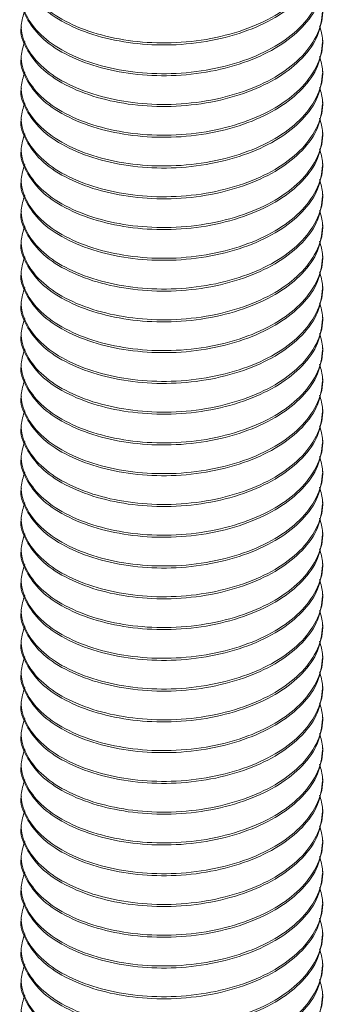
# Model space of a CAD drawing. Header units: millimetres. Extents: x 6 to 218, y 6 to 184.
# Tile 9 of 10: x 194.55 to 200.59, y 115.78 to 135.38. Entities that reach past the tile are written whole.
import ezdxf

# ---------------------------------------------------------------- set-up
doc = ezdxf.new("R2010")
doc.units = ezdxf.units.MM

msp = doc.modelspace()

# ---------------------------------------------------------------- linework, layer by layer
at = {"color": 7, "linetype": 'Continuous', "lineweight": 15}
for p, q in [((194.578, 135.271), (194.578, 135.231)), ((200.578, 134.924), (200.578, 134.965)), ((194.578, 134.659), (194.578, 134.618)), ((200.578, 134.312), (200.578, 134.353)), ((194.578, 134.047), (194.578, 134.006)), ((200.578, 133.7), (200.578, 133.74)), ((194.578, 133.434), (194.578, 133.393)), ((200.578, 133.087), (200.578, 133.128)), ((194.578, 132.822), (194.578, 132.781)), ((200.578, 132.475), (200.578, 132.516)), ((194.578, 132.209), (194.578, 132.169)), ((200.578, 131.862), (200.578, 131.903)), ((194.578, 131.597), (194.578, 131.556)), ((200.578, 131.25), (200.578, 131.291)), ((194.578, 130.985), (194.578, 130.944)), ((200.578, 130.638), (200.578, 130.678)), ((194.578, 130.372), (194.578, 130.331)), ((200.578, 130.025), (200.578, 130.066)), ((194.578, 129.76), (194.578, 129.719)), ((200.578, 129.413), (200.578, 129.454)), ((194.578, 129.147), (194.578, 129.107)), ((200.578, 128.8), (200.578, 128.841)), ((194.578, 128.535), (194.578, 128.494)), ((200.578, 128.188), (200.578, 128.229)), ((194.578, 127.923), (194.578, 127.882)), ((200.578, 127.576), (200.578, 127.616)), ((194.578, 127.31), (194.578, 127.269)), ((200.578, 126.963), (200.578, 127.004)), ((194.578, 126.698), (194.578, 126.657)), ((200.578, 126.351), (200.578, 126.392)), ((194.578, 126.085), (194.578, 126.045)), ((200.578, 125.738), (200.578, 125.779)), ((194.578, 125.473), (194.578, 125.432)), ((200.578, 125.126), (200.578, 125.167)), ((194.578, 124.861), (194.578, 124.82)), ((200.578, 124.514), (200.578, 124.554)), ((194.578, 124.248), (194.578, 124.207)), ((200.578, 123.901), (200.578, 123.942)), ((194.578, 123.636), (194.578, 123.595)), ((200.578, 123.289), (200.578, 123.33)), ((194.578, 123.023), (194.578, 122.983)), ((200.578, 122.676), (200.578, 122.717)), ((194.578, 122.411), (194.578, 122.37)), ((200.578, 122.064), (200.578, 122.105)), ((194.578, 121.799), (194.578, 121.758)), ((200.578, 121.451), (200.578, 121.492)), ((194.578, 121.186), (194.578, 121.145)), ((200.578, 120.839), (200.578, 120.88)), ((194.578, 120.574), (194.578, 120.533)), ((200.578, 120.227), (200.578, 120.268)), ((194.578, 119.961), (194.578, 119.92)), ((200.578, 119.614), (200.578, 119.655)), ((194.578, 119.349), (194.578, 119.308)), ((200.578, 119.002), (200.578, 119.043)), ((194.578, 118.736), (194.578, 118.696)), ((200.578, 118.389), (200.578, 118.43)), ((194.578, 118.124), (194.578, 118.083)), ((200.578, 117.777), (200.578, 117.818)), ((194.578, 117.512), (194.578, 117.471)), ((200.578, 117.165), (200.578, 117.205)), ((194.578, 116.899), (194.578, 116.858)), ((200.578, 116.552), (200.578, 116.593)), ((194.578, 116.287), (194.578, 116.246)), ((200.578, 115.94), (200.578, 115.981))]:
    msp.add_line(p, q, dxfattribs=at)
for points, knots in [([(200.516, 137.091), (200.543, 136.998), (200.616, 136.745), (200.504, 136.322), (200.205, 135.871), (199.722, 135.487), (199.099, 135.185), (198.363, 134.981), (197.573, 134.895), (196.793, 134.932), (196.064, 135.081), (195.431, 135.333), (194.946, 135.672), (194.652, 136.067), (194.539, 136.449), (194.615, 136.683), (194.647, 136.779)], [0, 0, 0, 0, 0.044633, 0.12124, 0.197848, 0.271836, 0.345825, 0.422432, 0.499039, 0.573028, 0.647016, 0.723624, 0.800231, 0.87422, 0.948208, 1, 1, 1, 1]), ([(200.576, 136.762), (200.557, 136.602), (200.518, 136.279), (200.201, 135.83), (199.723, 135.446), (199.099, 135.144), (198.363, 134.94), (197.573, 134.854), (196.793, 134.891), (196.064, 135.04), (195.432, 135.292), (194.943, 135.631), (194.663, 136.026), (194.545, 136.312), (194.579, 136.453), (194.579, 136.455)], [0, 0, 0, 0, 0.083338, 0.16812, 0.250005, 0.331889, 0.416671, 0.501454, 0.583338, 0.665222, 0.750005, 0.834787, 0.916671, 0.998556, 1, 1, 1, 1]), ([(200.516, 136.479), (200.543, 136.386), (200.616, 136.133), (200.504, 135.71), (200.205, 135.258), (199.722, 134.874), (199.099, 134.573), (198.363, 134.369), (197.573, 134.283), (196.793, 134.319), (196.064, 134.468), (195.431, 134.72), (194.946, 135.059), (194.652, 135.455), (194.539, 135.836), (194.615, 136.07), (194.647, 136.167)], [0, 0, 0, 0, 0.044633, 0.12124, 0.197848, 0.271836, 0.345825, 0.422432, 0.499039, 0.573028, 0.647016, 0.723624, 0.800231, 0.87422, 0.948208, 1, 1, 1, 1]), ([(200.576, 136.149), (200.557, 135.989), (200.518, 135.667), (200.201, 135.218), (199.723, 134.834), (199.099, 134.532), (198.363, 134.328), (197.573, 134.242), (196.793, 134.278), (196.064, 134.427), (195.432, 134.679), (194.943, 135.018), (194.663, 135.414), (194.545, 135.7), (194.579, 135.84), (194.579, 135.843)], [0, 0, 0, 0, 0.083338, 0.16812, 0.250005, 0.331889, 0.416671, 0.501454, 0.583338, 0.665222, 0.750005, 0.834787, 0.916671, 0.998556, 1, 1, 1, 1]), ([(200.516, 135.866), (200.543, 135.773), (200.616, 135.52), (200.504, 135.097), (200.205, 134.646), (199.722, 134.262), (199.099, 133.961), (198.363, 133.756), (197.573, 133.67), (196.793, 133.707), (196.064, 133.856), (195.431, 134.108), (194.946, 134.447), (194.652, 134.842), (194.539, 135.224), (194.615, 135.458), (194.647, 135.554)], [0, 0, 0, 0, 0.044633, 0.12124, 0.197848, 0.271836, 0.345825, 0.422432, 0.499039, 0.573028, 0.647016, 0.723624, 0.800231, 0.87422, 0.948208, 1, 1, 1, 1]), ([(200.576, 135.537), (200.557, 135.377), (200.518, 135.054), (200.201, 134.605), (199.723, 134.221), (199.099, 133.92), (198.363, 133.716), (197.573, 133.63), (196.793, 133.666), (196.064, 133.815), (195.432, 134.067), (194.943, 134.406), (194.663, 134.801), (194.545, 135.087), (194.579, 135.228), (194.579, 135.23)], [0, 0, 0, 0, 0.083338, 0.16812, 0.250005, 0.331889, 0.416671, 0.501454, 0.583338, 0.665222, 0.750005, 0.834787, 0.916671, 0.998556, 1, 1, 1, 1]), ([(200.516, 135.254), (200.543, 135.161), (200.616, 134.908), (200.504, 134.485), (200.205, 134.034), (199.722, 133.65), (199.099, 133.348), (198.363, 133.144), (197.573, 133.058), (196.793, 133.094), (196.064, 133.243), (195.431, 133.495), (194.946, 133.834), (194.652, 134.23), (194.539, 134.611), (194.615, 134.845), (194.647, 134.942)], [0, 0, 0, 0, 0.044633, 0.12124, 0.197848, 0.271836, 0.345825, 0.422432, 0.499039, 0.573028, 0.647016, 0.723624, 0.800231, 0.87422, 0.948208, 1, 1, 1, 1]), ([(200.576, 134.925), (200.557, 134.765), (200.518, 134.442), (200.201, 133.993), (199.723, 133.609), (199.099, 133.307), (198.363, 133.103), (197.573, 133.017), (196.793, 133.054), (196.064, 133.202), (195.432, 133.455), (194.943, 133.794), (194.663, 134.189), (194.545, 134.475), (194.579, 134.616), (194.579, 134.618)], [0, 0, 0, 0, 0.083338, 0.16812, 0.250005, 0.331889, 0.416671, 0.501454, 0.583338, 0.665222, 0.750005, 0.834787, 0.916671, 0.998556, 1, 1, 1, 1]), ([(200.516, 134.641), (200.543, 134.548), (200.616, 134.295), (200.504, 133.872), (200.205, 133.421), (199.722, 133.037), (199.099, 132.736), (198.363, 132.532), (197.573, 132.446), (196.793, 132.482), (196.064, 132.631), (195.431, 132.883), (194.946, 133.222), (194.652, 133.618), (194.539, 133.999), (194.615, 134.233), (194.647, 134.329)], [0, 0, 0, 0, 0.044633, 0.12124, 0.197848, 0.271836, 0.345825, 0.422432, 0.499039, 0.573028, 0.647016, 0.723624, 0.800231, 0.87422, 0.948208, 1, 1, 1, 1]), ([(200.576, 134.312), (200.557, 134.152), (200.518, 133.83), (200.201, 133.38), (199.723, 132.996), (199.099, 132.695), (198.363, 132.491), (197.573, 132.405), (196.793, 132.441), (196.064, 132.59), (195.432, 132.842), (194.943, 133.181), (194.663, 133.576), (194.545, 133.863), (194.579, 134.003), (194.579, 134.006)], [0, 0, 0, 0, 0.083338, 0.16812, 0.250005, 0.331889, 0.416671, 0.501454, 0.583338, 0.665222, 0.750005, 0.834787, 0.916671, 0.998556, 1, 1, 1, 1]), ([(200.516, 134.029), (200.543, 133.936), (200.616, 133.683), (200.504, 133.26), (200.205, 132.809), (199.722, 132.425), (199.099, 132.123), (198.363, 131.919), (197.573, 131.833), (196.793, 131.87), (196.064, 132.018), (195.431, 132.271), (194.946, 132.609), (194.652, 133.005), (194.539, 133.386), (194.615, 133.621), (194.647, 133.717)], [0, 0, 0, 0, 0.044633, 0.12124, 0.197848, 0.271836, 0.345825, 0.422432, 0.499039, 0.573028, 0.647016, 0.723624, 0.800231, 0.87422, 0.948208, 1, 1, 1, 1]), ([(200.576, 133.7), (200.557, 133.54), (200.518, 133.217), (200.201, 132.768), (199.723, 132.384), (199.099, 132.082), (198.363, 131.878), (197.573, 131.792), (196.793, 131.829), (196.064, 131.978), (195.432, 132.23), (194.943, 132.569), (194.663, 132.964), (194.545, 133.25), (194.579, 133.391), (194.579, 133.393)], [0, 0, 0, 0, 0.083338, 0.16812, 0.250005, 0.331889, 0.416671, 0.501454, 0.583338, 0.665222, 0.750005, 0.834787, 0.916671, 0.998556, 1, 1, 1, 1]), ([(200.516, 133.417), (200.543, 133.323), (200.616, 133.071), (200.504, 132.648), (200.205, 132.196), (199.722, 131.812), (199.099, 131.511), (198.363, 131.307), (197.573, 131.221), (196.793, 131.257), (196.064, 131.406), (195.431, 131.658), (194.946, 131.997), (194.652, 132.393), (194.539, 132.774), (194.615, 133.008), (194.647, 133.105)], [0, 0, 0, 0, 0.044633, 0.12124, 0.197848, 0.271836, 0.345825, 0.422432, 0.499039, 0.573028, 0.647016, 0.723624, 0.800231, 0.87422, 0.948208, 1, 1, 1, 1]), ([(200.576, 133.087), (200.557, 132.927), (200.518, 132.605), (200.201, 132.155), (199.723, 131.772), (199.099, 131.47), (198.363, 131.266), (197.573, 131.18), (196.793, 131.216), (196.064, 131.365), (195.432, 131.617), (194.943, 131.956), (194.663, 132.352), (194.545, 132.638), (194.579, 132.778), (194.579, 132.781)], [0, 0, 0, 0, 0.083338, 0.16812, 0.250005, 0.331889, 0.416671, 0.501454, 0.583338, 0.665222, 0.750005, 0.834787, 0.916671, 0.998556, 1, 1, 1, 1]), ([(200.516, 132.804), (200.543, 132.711), (200.616, 132.458), (200.504, 132.035), (200.205, 131.584), (199.722, 131.2), (199.099, 130.898), (198.363, 130.694), (197.573, 130.608), (196.793, 130.645), (196.064, 130.794), (195.431, 131.046), (194.946, 131.385), (194.652, 131.78), (194.539, 132.162), (194.615, 132.396), (194.647, 132.492)], [0, 0, 0, 0, 0.044633, 0.12124, 0.197848, 0.271836, 0.345825, 0.422432, 0.499039, 0.573028, 0.647016, 0.723624, 0.800231, 0.87422, 0.948208, 1, 1, 1, 1]), ([(200.576, 132.475), (200.557, 132.315), (200.518, 131.992), (200.201, 131.543), (199.723, 131.159), (199.099, 130.858), (198.363, 130.654), (197.573, 130.568), (196.793, 130.604), (196.064, 130.753), (195.432, 131.005), (194.943, 131.344), (194.663, 131.739), (194.545, 132.025), (194.579, 132.166), (194.579, 132.168)], [0, 0, 0, 0, 0.083338, 0.16812, 0.250005, 0.331889, 0.416671, 0.501454, 0.583338, 0.665222, 0.750005, 0.834787, 0.916671, 0.998556, 1, 1, 1, 1]), ([(200.516, 132.192), (200.543, 132.099), (200.616, 131.846), (200.504, 131.423), (200.205, 130.972), (199.722, 130.588), (199.099, 130.286), (198.363, 130.082), (197.573, 129.996), (196.793, 130.032), (196.064, 130.181), (195.431, 130.433), (194.946, 130.772), (194.652, 131.168), (194.539, 131.549), (194.615, 131.783), (194.647, 131.88)], [0, 0, 0, 0, 0.044633, 0.12124, 0.197848, 0.271836, 0.345825, 0.422432, 0.499039, 0.573028, 0.647016, 0.723624, 0.800231, 0.87422, 0.948208, 1, 1, 1, 1]), ([(200.576, 131.863), (200.557, 131.703), (200.518, 131.38), (200.201, 130.931), (199.723, 130.547), (199.099, 130.245), (198.363, 130.041), (197.573, 129.955), (196.793, 129.991), (196.064, 130.14), (195.432, 130.393), (194.943, 130.732), (194.663, 131.127), (194.545, 131.413), (194.579, 131.554), (194.579, 131.556)], [0, 0, 0, 0, 0.083338, 0.16812, 0.250005, 0.331889, 0.416671, 0.501454, 0.583338, 0.665222, 0.750005, 0.834787, 0.916671, 0.998556, 1, 1, 1, 1]), ([(200.516, 131.579), (200.543, 131.486), (200.616, 131.233), (200.504, 130.81), (200.205, 130.359), (199.722, 129.975), (199.099, 129.674), (198.363, 129.47), (197.573, 129.384), (196.793, 129.42), (196.064, 129.569), (195.431, 129.821), (194.946, 130.16), (194.652, 130.556), (194.539, 130.937), (194.615, 131.171), (194.647, 131.267)], [0, 0, 0, 0, 0.044633, 0.12124, 0.197848, 0.271836, 0.345825, 0.422432, 0.499039, 0.573028, 0.647016, 0.723624, 0.800231, 0.87422, 0.948208, 1, 1, 1, 1]), ([(200.576, 131.25), (200.557, 131.09), (200.518, 130.768), (200.201, 130.318), (199.723, 129.934), (199.099, 129.633), (198.363, 129.429), (197.573, 129.343), (196.793, 129.379), (196.064, 129.528), (195.432, 129.78), (194.943, 130.119), (194.663, 130.514), (194.545, 130.801), (194.579, 130.941), (194.579, 130.944)], [0, 0, 0, 0, 0.083338, 0.16812, 0.250005, 0.331889, 0.416671, 0.501454, 0.583338, 0.665222, 0.750005, 0.834787, 0.916671, 0.998556, 1, 1, 1, 1]), ([(200.516, 130.967), (200.543, 130.874), (200.616, 130.621), (200.504, 130.198), (200.205, 129.747), (199.722, 129.363), (199.099, 129.061), (198.363, 128.857), (197.573, 128.771), (196.793, 128.807), (196.064, 128.956), (195.431, 129.209), (194.946, 129.547), (194.652, 129.943), (194.539, 130.324), (194.615, 130.559), (194.647, 130.655)], [0, 0, 0, 0, 0.044633, 0.12124, 0.197848, 0.271836, 0.345825, 0.422432, 0.499039, 0.573028, 0.647016, 0.723624, 0.800231, 0.87422, 0.948208, 1, 1, 1, 1]), ([(200.576, 130.638), (200.557, 130.478), (200.518, 130.155), (200.201, 129.706), (199.723, 129.322), (199.099, 129.02), (198.363, 128.816), (197.573, 128.73), (196.793, 128.767), (196.064, 128.916), (195.432, 129.168), (194.943, 129.507), (194.663, 129.902), (194.545, 130.188), (194.579, 130.329), (194.579, 130.331)], [0, 0, 0, 0, 0.083338, 0.16812, 0.250005, 0.331889, 0.416671, 0.501454, 0.583338, 0.665222, 0.750005, 0.834787, 0.916671, 0.998556, 1, 1, 1, 1]), ([(200.516, 130.355), (200.543, 130.261), (200.616, 130.009), (200.504, 129.586), (200.205, 129.134), (199.722, 128.75), (199.099, 128.449), (198.363, 128.245), (197.573, 128.159), (196.793, 128.195), (196.064, 128.344), (195.431, 128.596), (194.946, 128.935), (194.652, 129.331), (194.539, 129.712), (194.615, 129.946), (194.647, 130.043)], [0, 0, 0, 0, 0.044633, 0.12124, 0.197848, 0.271836, 0.345825, 0.422432, 0.499039, 0.573028, 0.647016, 0.723624, 0.800231, 0.87422, 0.948208, 1, 1, 1, 1]), ([(200.576, 130.025), (200.557, 129.865), (200.518, 129.543), (200.201, 129.093), (199.723, 128.71), (199.099, 128.408), (198.363, 128.204), (197.573, 128.118), (196.793, 128.154), (196.064, 128.303), (195.432, 128.555), (194.943, 128.894), (194.663, 129.29), (194.545, 129.576), (194.579, 129.716), (194.579, 129.719)], [0, 0, 0, 0, 0.083338, 0.16812, 0.250005, 0.331889, 0.416671, 0.501454, 0.583338, 0.665222, 0.750005, 0.834787, 0.916671, 0.998556, 1, 1, 1, 1]), ([(200.516, 129.742), (200.543, 129.649), (200.616, 129.396), (200.504, 128.973), (200.205, 128.522), (199.722, 128.138), (199.099, 127.836), (198.363, 127.632), (197.573, 127.546), (196.793, 127.583), (196.064, 127.732), (195.431, 127.984), (194.946, 128.323), (194.652, 128.718), (194.539, 129.1), (194.615, 129.334), (194.647, 129.43)], [0, 0, 0, 0, 0.044633, 0.12124, 0.197848, 0.271836, 0.345825, 0.422432, 0.499039, 0.573028, 0.647016, 0.723624, 0.800231, 0.87422, 0.948208, 1, 1, 1, 1]), ([(200.576, 129.413), (200.557, 129.253), (200.518, 128.93), (200.201, 128.481), (199.723, 128.097), (199.099, 127.796), (198.363, 127.592), (197.573, 127.506), (196.793, 127.542), (196.064, 127.691), (195.432, 127.943), (194.943, 128.282), (194.663, 128.677), (194.545, 128.963), (194.579, 129.104), (194.579, 129.106)], [0, 0, 0, 0, 0.083338, 0.16812, 0.250005, 0.331889, 0.416671, 0.501454, 0.583338, 0.665222, 0.750005, 0.834787, 0.916671, 0.998556, 1, 1, 1, 1]), ([(200.516, 129.13), (200.543, 129.037), (200.616, 128.784), (200.504, 128.361), (200.205, 127.91), (199.722, 127.526), (199.099, 127.224), (198.363, 127.02), (197.573, 126.934), (196.793, 126.97), (196.064, 127.119), (195.431, 127.371), (194.946, 127.71), (194.652, 128.106), (194.539, 128.487), (194.615, 128.721), (194.647, 128.818)], [0, 0, 0, 0, 0.044633, 0.1212403, 0.1978475, 0.2718361, 0.3458247, 0.422432, 0.4990393, 0.5730279, 0.6470165, 0.7236238, 0.800231, 0.8742196, 0.9482082, 1, 1, 1, 1]), ([(200.576, 128.8), (200.557, 128.641), (200.518, 128.318), (200.201, 127.869), (199.723, 127.485), (199.099, 127.183), (198.363, 126.979), (197.573, 126.893), (196.793, 126.929), (196.064, 127.078), (195.432, 127.331), (194.943, 127.67), (194.663, 128.065), (194.545, 128.351), (194.579, 128.492), (194.579, 128.494)], [0, 0, 0, 0, 0.083338, 0.16812, 0.250005, 0.331889, 0.416671, 0.501454, 0.583338, 0.665222, 0.750005, 0.834787, 0.916671, 0.998556, 1, 1, 1, 1]), ([(200.516, 128.517), (200.543, 128.424), (200.616, 128.171), (200.504, 127.748), (200.205, 127.297), (199.722, 126.913), (199.099, 126.612), (198.363, 126.408), (197.573, 126.322), (196.793, 126.358), (196.064, 126.507), (195.431, 126.759), (194.946, 127.098), (194.652, 127.494), (194.539, 127.875), (194.615, 128.109), (194.647, 128.205)], [0, 0, 0, 0, 0.044633, 0.1212403, 0.1978475, 0.2718361, 0.3458247, 0.422432, 0.4990393, 0.5730279, 0.6470165, 0.7236238, 0.800231, 0.8742196, 0.9482082, 1, 1, 1, 1]), ([(200.576, 128.188), (200.557, 128.028), (200.518, 127.705), (200.201, 127.256), (199.723, 126.872), (199.099, 126.571), (198.363, 126.367), (197.573, 126.281), (196.793, 126.317), (196.064, 126.466), (195.432, 126.718), (194.943, 127.057), (194.663, 127.452), (194.545, 127.739), (194.579, 127.879), (194.579, 127.882)], [0, 0, 0, 0, 0.083338, 0.16812, 0.250005, 0.331889, 0.416671, 0.501454, 0.583338, 0.665222, 0.750005, 0.834787, 0.916671, 0.998556, 1, 1, 1, 1]), ([(200.516, 127.905), (200.543, 127.812), (200.616, 127.559), (200.504, 127.136), (200.205, 126.685), (199.722, 126.301), (199.099, 125.999), (198.363, 125.795), (197.573, 125.709), (196.793, 125.745), (196.064, 125.894), (195.431, 126.147), (194.946, 126.485), (194.652, 126.881), (194.539, 127.262), (194.615, 127.497), (194.647, 127.593)], [0, 0, 0, 0, 0.044633, 0.12124, 0.197848, 0.271836, 0.345825, 0.422432, 0.499039, 0.573028, 0.647016, 0.723624, 0.800231, 0.87422, 0.948208, 1, 1, 1, 1]), ([(200.576, 127.576), (200.557, 127.416), (200.518, 127.093), (200.201, 126.644), (199.723, 126.26), (199.099, 125.958), (198.363, 125.754), (197.573, 125.668), (196.793, 125.705), (196.064, 125.854), (195.432, 126.106), (194.943, 126.445), (194.663, 126.84), (194.545, 127.126), (194.579, 127.267), (194.579, 127.269)], [0, 0, 0, 0, 0.083338, 0.16812, 0.250005, 0.331889, 0.416671, 0.501454, 0.583338, 0.665222, 0.750005, 0.834787, 0.916671, 0.998556, 1, 1, 1, 1]), ([(200.516, 127.293), (200.543, 127.199), (200.616, 126.946), (200.504, 126.523), (200.205, 126.072), (199.722, 125.688), (199.099, 125.387), (198.363, 125.183), (197.573, 125.097), (196.793, 125.133), (196.064, 125.282), (195.431, 125.534), (194.946, 125.873), (194.652, 126.269), (194.539, 126.65), (194.615, 126.884), (194.647, 126.981)], [0, 0, 0, 0, 0.044633, 0.12124, 0.197848, 0.271836, 0.345825, 0.422432, 0.499039, 0.573028, 0.647016, 0.723624, 0.800231, 0.87422, 0.948208, 1, 1, 1, 1]), ([(200.576, 126.963), (200.557, 126.803), (200.518, 126.481), (200.201, 126.031), (199.723, 125.648), (199.099, 125.346), (198.363, 125.142), (197.573, 125.056), (196.793, 125.092), (196.064, 125.241), (195.432, 125.493), (194.943, 125.832), (194.663, 126.227), (194.545, 126.514), (194.579, 126.654), (194.579, 126.657)], [0, 0, 0, 0, 0.083338, 0.16812, 0.250005, 0.331889, 0.416671, 0.501454, 0.583338, 0.665222, 0.750005, 0.834787, 0.916671, 0.998556, 1, 1, 1, 1]), ([(200.516, 126.68), (200.543, 126.587), (200.616, 126.334), (200.504, 125.911), (200.205, 125.46), (199.722, 125.076), (199.099, 124.774), (198.363, 124.57), (197.573, 124.484), (196.793, 124.521), (196.064, 124.67), (195.431, 124.922), (194.946, 125.261), (194.652, 125.656), (194.539, 126.038), (194.615, 126.272), (194.647, 126.368)], [0, 0, 0, 0, 0.044633, 0.12124, 0.197848, 0.271836, 0.345825, 0.422432, 0.499039, 0.573028, 0.647016, 0.723624, 0.800231, 0.87422, 0.948208, 1, 1, 1, 1]), ([(200.576, 126.351), (200.557, 126.191), (200.518, 125.868), (200.201, 125.419), (199.723, 125.035), (199.099, 124.734), (198.363, 124.53), (197.573, 124.443), (196.793, 124.48), (196.064, 124.629), (195.432, 124.881), (194.943, 125.22), (194.663, 125.615), (194.545, 125.901), (194.579, 126.042), (194.579, 126.044)], [0, 0, 0, 0, 0.083338, 0.16812, 0.250005, 0.331889, 0.416671, 0.501454, 0.583338, 0.665222, 0.750005, 0.834787, 0.916671, 0.998556, 1, 1, 1, 1]), ([(200.516, 126.068), (200.543, 125.975), (200.616, 125.722), (200.504, 125.299), (200.205, 124.848), (199.722, 124.463), (199.099, 124.162), (198.363, 123.958), (197.573, 123.872), (196.793, 123.908), (196.064, 124.057), (195.431, 124.309), (194.946, 124.648), (194.652, 125.044), (194.539, 125.425), (194.615, 125.659), (194.647, 125.756)], [0, 0, 0, 0, 0.044633, 0.12124, 0.197848, 0.271836, 0.345825, 0.422432, 0.499039, 0.573028, 0.647016, 0.723624, 0.800231, 0.87422, 0.948208, 1, 1, 1, 1]), ([(200.576, 125.738), (200.557, 125.579), (200.518, 125.256), (200.201, 124.807), (199.723, 124.423), (199.099, 124.121), (198.363, 123.917), (197.573, 123.831), (196.793, 123.867), (196.064, 124.016), (195.432, 124.269), (194.943, 124.608), (194.663, 125.003), (194.545, 125.289), (194.579, 125.43), (194.579, 125.432)], [0, 0, 0, 0, 0.083338, 0.16812, 0.250005, 0.331889, 0.416671, 0.501454, 0.583338, 0.665222, 0.750005, 0.834787, 0.916671, 0.998556, 1, 1, 1, 1]), ([(200.516, 125.455), (200.543, 125.362), (200.616, 125.109), (200.504, 124.686), (200.205, 124.235), (199.722, 123.851), (199.099, 123.55), (198.363, 123.346), (197.573, 123.259), (196.793, 123.296), (196.064, 123.445), (195.431, 123.697), (194.946, 124.036), (194.652, 124.432), (194.539, 124.813), (194.615, 125.047), (194.647, 125.143)], [0, 0, 0, 0, 0.044633, 0.1212403, 0.1978475, 0.2718361, 0.3458247, 0.422432, 0.4990393, 0.5730279, 0.6470165, 0.7236238, 0.800231, 0.8742196, 0.9482082, 1, 1, 1, 1]), ([(200.576, 125.126), (200.557, 124.966), (200.518, 124.643), (200.201, 124.194), (199.723, 123.81), (199.099, 123.509), (198.363, 123.305), (197.573, 123.219), (196.793, 123.255), (196.064, 123.404), (195.432, 123.656), (194.943, 123.995), (194.663, 124.39), (194.545, 124.677), (194.579, 124.817), (194.579, 124.82)], [0, 0, 0, 0, 0.083338, 0.16812, 0.250005, 0.331889, 0.416671, 0.501454, 0.583338, 0.665222, 0.750005, 0.834787, 0.916671, 0.998556, 1, 1, 1, 1]), ([(200.516, 124.843), (200.543, 124.75), (200.616, 124.497), (200.504, 124.074), (200.205, 123.623), (199.722, 123.239), (199.099, 122.937), (198.363, 122.733), (197.573, 122.647), (196.793, 122.683), (196.064, 122.832), (195.431, 123.085), (194.946, 123.423), (194.652, 123.819), (194.539, 124.2), (194.615, 124.435), (194.647, 124.531)], [0, 0, 0, 0, 0.044633, 0.12124, 0.197848, 0.271836, 0.345825, 0.422432, 0.499039, 0.573028, 0.647016, 0.723624, 0.800231, 0.87422, 0.948208, 1, 1, 1, 1]), ([(200.576, 124.514), (200.557, 124.354), (200.518, 124.031), (200.201, 123.582), (199.723, 123.198), (199.099, 122.896), (198.363, 122.692), (197.573, 122.606), (196.793, 122.643), (196.064, 122.792), (195.432, 123.044), (194.943, 123.383), (194.663, 123.778), (194.545, 124.064), (194.579, 124.205), (194.579, 124.207)], [0, 0, 0, 0, 0.083338, 0.16812, 0.250005, 0.331889, 0.416671, 0.501454, 0.583338, 0.665222, 0.750005, 0.834787, 0.916671, 0.998556, 1, 1, 1, 1]), ([(200.516, 124.231), (200.543, 124.137), (200.616, 123.884), (200.504, 123.461), (200.205, 123.01), (199.722, 122.626), (199.099, 122.325), (198.363, 122.121), (197.573, 122.035), (196.793, 122.071), (196.064, 122.22), (195.431, 122.472), (194.946, 122.811), (194.652, 123.207), (194.539, 123.588), (194.615, 123.822), (194.647, 123.919)], [0, 0, 0, 0, 0.044633, 0.12124, 0.197848, 0.271836, 0.345825, 0.422432, 0.499039, 0.573028, 0.647016, 0.723624, 0.800231, 0.87422, 0.948208, 1, 1, 1, 1]), ([(200.576, 123.901), (200.557, 123.741), (200.518, 123.419), (200.201, 122.969), (199.723, 122.585), (199.099, 122.284), (198.363, 122.08), (197.573, 121.994), (196.793, 122.03), (196.064, 122.179), (195.432, 122.431), (194.943, 122.77), (194.663, 123.165), (194.545, 123.452), (194.579, 123.592), (194.579, 123.595)], [0, 0, 0, 0, 0.083338, 0.16812, 0.250005, 0.331889, 0.416671, 0.501454, 0.583338, 0.665222, 0.750005, 0.834787, 0.916671, 0.998556, 1, 1, 1, 1]), ([(200.516, 123.618), (200.543, 123.525), (200.616, 123.272), (200.504, 122.849), (200.205, 122.398), (199.722, 122.014), (199.099, 121.712), (198.363, 121.508), (197.573, 121.422), (196.793, 121.459), (196.064, 121.608), (195.431, 121.86), (194.946, 122.199), (194.652, 122.594), (194.539, 122.976), (194.615, 123.21), (194.647, 123.306)], [0, 0, 0, 0, 0.044633, 0.12124, 0.197848, 0.271836, 0.345825, 0.422432, 0.499039, 0.573028, 0.647016, 0.723624, 0.800231, 0.87422, 0.948208, 1, 1, 1, 1]), ([(200.576, 123.289), (200.557, 123.129), (200.518, 122.806), (200.201, 122.357), (199.723, 121.973), (199.099, 121.672), (198.363, 121.467), (197.573, 121.381), (196.793, 121.418), (196.064, 121.567), (195.432, 121.819), (194.943, 122.158), (194.663, 122.553), (194.545, 122.839), (194.579, 122.98), (194.579, 122.982)], [0, 0, 0, 0, 0.083338, 0.16812, 0.250005, 0.331889, 0.416671, 0.501454, 0.583338, 0.665222, 0.750005, 0.834787, 0.916671, 0.998556, 1, 1, 1, 1]), ([(200.516, 123.006), (200.543, 122.913), (200.616, 122.66), (200.504, 122.237), (200.205, 121.786), (199.722, 121.401), (199.099, 121.1), (198.363, 120.896), (197.573, 120.81), (196.793, 120.846), (196.064, 120.995), (195.431, 121.247), (194.946, 121.586), (194.652, 121.982), (194.539, 122.363), (194.615, 122.597), (194.647, 122.694)], [0, 0, 0, 0, 0.044633, 0.12124, 0.197848, 0.271836, 0.345825, 0.422432, 0.499039, 0.573028, 0.647016, 0.723624, 0.800231, 0.87422, 0.948208, 1, 1, 1, 1]), ([(200.576, 122.676), (200.557, 122.516), (200.518, 122.194), (200.201, 121.745), (199.723, 121.361), (199.099, 121.059), (198.363, 120.855), (197.573, 120.769), (196.793, 120.805), (196.064, 120.954), (195.432, 121.207), (194.943, 121.545), (194.663, 121.941), (194.545, 122.227), (194.579, 122.368), (194.579, 122.37)], [0, 0, 0, 0, 0.083338, 0.16812, 0.250005, 0.331889, 0.416671, 0.501454, 0.583338, 0.665222, 0.750005, 0.834787, 0.916671, 0.998556, 1, 1, 1, 1]), ([(200.516, 122.393), (200.543, 122.3), (200.616, 122.047), (200.504, 121.624), (200.205, 121.173), (199.722, 120.789), (199.099, 120.488), (198.363, 120.283), (197.573, 120.197), (196.793, 120.234), (196.064, 120.383), (195.431, 120.635), (194.946, 120.974), (194.652, 121.369), (194.539, 121.751), (194.615, 121.985), (194.647, 122.081)], [0, 0, 0, 0, 0.044633, 0.12124, 0.197848, 0.271836, 0.345825, 0.422432, 0.499039, 0.573028, 0.647016, 0.723624, 0.800231, 0.87422, 0.948208, 1, 1, 1, 1]), ([(200.576, 122.064), (200.557, 121.904), (200.518, 121.581), (200.201, 121.132), (199.723, 120.748), (199.099, 120.447), (198.363, 120.243), (197.573, 120.157), (196.793, 120.193), (196.064, 120.342), (195.432, 120.594), (194.943, 120.933), (194.663, 121.328), (194.545, 121.615), (194.579, 121.755), (194.579, 121.758)], [0, 0, 0, 0, 0.083338, 0.16812, 0.250005, 0.331889, 0.416671, 0.501454, 0.583338, 0.665222, 0.750005, 0.834787, 0.916671, 0.998556, 1, 1, 1, 1]), ([(200.516, 121.781), (200.543, 121.688), (200.616, 121.435), (200.504, 121.012), (200.205, 120.561), (199.722, 120.177), (199.099, 119.875), (198.363, 119.671), (197.573, 119.585), (196.793, 119.621), (196.064, 119.77), (195.431, 120.023), (194.946, 120.361), (194.652, 120.757), (194.539, 121.138), (194.615, 121.372), (194.647, 121.469)], [0, 0, 0, 0, 0.044633, 0.12124, 0.197848, 0.271836, 0.345825, 0.422432, 0.499039, 0.573028, 0.647016, 0.723624, 0.800231, 0.87422, 0.948208, 1, 1, 1, 1]), ([(200.576, 121.452), (200.557, 121.292), (200.518, 120.969), (200.201, 120.52), (199.723, 120.136), (199.099, 119.834), (198.363, 119.63), (197.573, 119.544), (196.793, 119.581), (196.064, 119.73), (195.432, 119.982), (194.943, 120.321), (194.663, 120.716), (194.545, 121.002), (194.579, 121.143), (194.579, 121.145)], [0, 0, 0, 0, 0.083338, 0.16812, 0.250005, 0.331889, 0.416671, 0.501454, 0.583338, 0.665222, 0.750005, 0.834787, 0.916671, 0.998556, 1, 1, 1, 1]), ([(200.516, 121.168), (200.543, 121.075), (200.616, 120.822), (200.504, 120.399), (200.205, 119.948), (199.722, 119.564), (199.099, 119.263), (198.363, 119.059), (197.573, 118.973), (196.793, 119.009), (196.064, 119.158), (195.431, 119.41), (194.946, 119.749), (194.652, 120.145), (194.539, 120.526), (194.615, 120.76), (194.647, 120.856)], [0, 0, 0, 0, 0.044633, 0.12124, 0.197848, 0.271836, 0.345825, 0.422432, 0.499039, 0.573028, 0.647016, 0.723624, 0.800231, 0.87422, 0.948208, 1, 1, 1, 1]), ([(200.576, 120.839), (200.557, 120.679), (200.518, 120.357), (200.201, 119.907), (199.723, 119.523), (199.099, 119.222), (198.363, 119.018), (197.573, 118.932), (196.793, 118.968), (196.064, 119.117), (195.432, 119.369), (194.943, 119.708), (194.663, 120.103), (194.545, 120.39), (194.579, 120.53), (194.579, 120.533)], [0, 0, 0, 0, 0.083338, 0.16812, 0.250005, 0.331889, 0.416671, 0.501454, 0.583338, 0.665222, 0.750005, 0.834787, 0.916671, 0.998556, 1, 1, 1, 1]), ([(200.516, 120.556), (200.543, 120.463), (200.616, 120.21), (200.504, 119.787), (200.205, 119.336), (199.722, 118.952), (199.099, 118.65), (198.363, 118.446), (197.573, 118.36), (196.793, 118.397), (196.064, 118.546), (195.431, 118.798), (194.946, 119.137), (194.652, 119.532), (194.539, 119.914), (194.615, 120.148), (194.647, 120.244)], [0, 0, 0, 0, 0.044633, 0.1212403, 0.1978475, 0.2718361, 0.3458247, 0.422432, 0.4990393, 0.5730279, 0.6470165, 0.7236238, 0.800231, 0.8742196, 0.9482082, 1, 1, 1, 1]), ([(200.576, 120.227), (200.557, 120.067), (200.518, 119.744), (200.201, 119.295), (199.723, 118.911), (199.099, 118.61), (198.363, 118.405), (197.573, 118.319), (196.793, 118.356), (196.064, 118.505), (195.432, 118.757), (194.943, 119.096), (194.663, 119.491), (194.545, 119.777), (194.579, 119.918), (194.579, 119.92)], [0, 0, 0, 0, 0.083338, 0.16812, 0.250005, 0.331889, 0.416671, 0.501454, 0.583338, 0.665222, 0.750005, 0.834787, 0.916671, 0.998556, 1, 1, 1, 1]), ([(200.516, 119.944), (200.543, 119.851), (200.616, 119.598), (200.504, 119.175), (200.205, 118.724), (199.722, 118.339), (199.099, 118.038), (198.363, 117.834), (197.573, 117.748), (196.793, 117.784), (196.064, 117.933), (195.431, 118.185), (194.946, 118.524), (194.652, 118.92), (194.539, 119.301), (194.615, 119.535), (194.647, 119.632)], [0, 0, 0, 0, 0.044633, 0.12124, 0.197848, 0.271836, 0.345825, 0.422432, 0.499039, 0.573028, 0.647016, 0.723624, 0.800231, 0.87422, 0.948208, 1, 1, 1, 1]), ([(200.576, 119.614), (200.557, 119.454), (200.518, 119.132), (200.201, 118.683), (199.723, 118.299), (199.099, 117.997), (198.363, 117.793), (197.573, 117.707), (196.793, 117.743), (196.064, 117.892), (195.432, 118.144), (194.943, 118.483), (194.663, 118.879), (194.545, 119.165), (194.579, 119.306), (194.579, 119.308)], [0, 0, 0, 0, 0.083338, 0.16812, 0.250005, 0.331889, 0.416671, 0.501454, 0.583338, 0.665222, 0.750005, 0.834787, 0.916671, 0.998556, 1, 1, 1, 1]), ([(200.516, 119.331), (200.543, 119.238), (200.616, 118.985), (200.504, 118.562), (200.205, 118.111), (199.722, 117.727), (199.099, 117.426), (198.363, 117.221), (197.573, 117.135), (196.793, 117.172), (196.064, 117.321), (195.431, 117.573), (194.946, 117.912), (194.652, 118.307), (194.539, 118.689), (194.615, 118.923), (194.647, 119.019)], [0, 0, 0, 0, 0.044633, 0.12124, 0.197848, 0.271836, 0.345825, 0.422432, 0.499039, 0.573028, 0.647016, 0.723624, 0.800231, 0.87422, 0.948208, 1, 1, 1, 1]), ([(200.576, 119.002), (200.557, 118.842), (200.518, 118.519), (200.201, 118.07), (199.723, 117.686), (199.099, 117.385), (198.363, 117.181), (197.573, 117.095), (196.793, 117.131), (196.064, 117.28), (195.432, 117.532), (194.943, 117.871), (194.663, 118.266), (194.545, 118.552), (194.579, 118.693), (194.579, 118.696)], [0, 0, 0, 0, 0.083338, 0.16812, 0.250005, 0.331889, 0.416671, 0.501454, 0.583338, 0.665222, 0.750005, 0.834787, 0.916671, 0.998556, 1, 1, 1, 1]), ([(200.516, 118.719), (200.543, 118.626), (200.616, 118.373), (200.504, 117.95), (200.205, 117.499), (199.722, 117.115), (199.099, 116.813), (198.363, 116.609), (197.573, 116.523), (196.793, 116.559), (196.064, 116.708), (195.431, 116.961), (194.946, 117.299), (194.652, 117.695), (194.539, 118.076), (194.615, 118.31), (194.647, 118.407)], [0, 0, 0, 0, 0.044633, 0.12124, 0.197848, 0.271836, 0.345825, 0.422432, 0.499039, 0.573028, 0.647016, 0.723624, 0.800231, 0.87422, 0.948208, 1, 1, 1, 1]), ([(200.576, 118.39), (200.557, 118.23), (200.518, 117.907), (200.201, 117.458), (199.723, 117.074), (199.099, 116.772), (198.363, 116.568), (197.573, 116.482), (196.793, 116.519), (196.064, 116.668), (195.432, 116.92), (194.943, 117.259), (194.663, 117.654), (194.545, 117.94), (194.579, 118.081), (194.579, 118.083)], [0, 0, 0, 0, 0.083338, 0.16812, 0.250005, 0.331889, 0.416671, 0.501454, 0.583338, 0.665222, 0.750005, 0.834787, 0.916671, 0.998556, 1, 1, 1, 1]), ([(200.516, 118.106), (200.543, 118.013), (200.616, 117.76), (200.504, 117.337), (200.205, 116.886), (199.722, 116.502), (199.099, 116.201), (198.363, 115.997), (197.573, 115.911), (196.793, 115.947), (196.064, 116.096), (195.431, 116.348), (194.946, 116.687), (194.652, 117.083), (194.539, 117.464), (194.615, 117.698), (194.647, 117.794)], [0, 0, 0, 0, 0.044633, 0.12124, 0.197848, 0.271836, 0.345825, 0.422432, 0.499039, 0.573028, 0.647016, 0.723624, 0.800231, 0.87422, 0.948208, 1, 1, 1, 1]), ([(200.576, 117.777), (200.557, 117.617), (200.518, 117.295), (200.201, 116.845), (199.723, 116.461), (199.099, 116.16), (198.363, 115.956), (197.573, 115.87), (196.793, 115.906), (196.064, 116.055), (195.432, 116.307), (194.943, 116.646), (194.663, 117.041), (194.545, 117.328), (194.579, 117.468), (194.579, 117.471)], [0, 0, 0, 0, 0.083338, 0.16812, 0.250005, 0.331889, 0.416671, 0.501454, 0.583338, 0.665222, 0.750005, 0.834787, 0.916671, 0.998556, 1, 1, 1, 1]), ([(200.516, 117.494), (200.543, 117.401), (200.616, 117.148), (200.504, 116.725), (200.205, 116.274), (199.722, 115.89), (199.099, 115.588), (198.363, 115.384), (197.573, 115.298), (196.793, 115.335), (196.064, 115.484), (195.431, 115.736), (194.946, 116.075), (194.652, 116.47), (194.539, 116.852), (194.615, 117.086), (194.647, 117.182)], [0, 0, 0, 0, 0.044633, 0.12124, 0.197848, 0.271836, 0.345825, 0.422432, 0.499039, 0.573028, 0.647016, 0.723624, 0.800231, 0.87422, 0.948208, 1, 1, 1, 1]), ([(200.576, 117.165), (200.557, 117.005), (200.518, 116.682), (200.201, 116.233), (199.723, 115.849), (199.099, 115.548), (198.363, 115.343), (197.573, 115.257), (196.793, 115.294), (196.064, 115.443), (195.432, 115.695), (194.943, 116.034), (194.663, 116.429), (194.545, 116.715), (194.579, 116.856), (194.579, 116.858)], [0, 0, 0, 0, 0.083338, 0.16812, 0.250005, 0.331889, 0.416671, 0.501454, 0.583338, 0.665222, 0.750005, 0.834787, 0.916671, 0.998556, 1, 1, 1, 1]), ([(200.516, 116.882), (200.543, 116.789), (200.616, 116.536), (200.504, 116.113), (200.205, 115.662), (199.722, 115.277), (199.099, 114.976), (198.363, 114.772), (197.573, 114.686), (196.793, 114.722), (196.064, 114.871), (195.431, 115.123), (194.946, 115.462), (194.652, 115.858), (194.539, 116.239), (194.615, 116.473), (194.647, 116.57)], [0, 0, 0, 0, 0.044633, 0.12124, 0.197848, 0.271836, 0.345825, 0.422432, 0.499039, 0.573028, 0.647016, 0.723624, 0.800231, 0.87422, 0.948208, 1, 1, 1, 1]), ([(200.576, 116.552), (200.557, 116.392), (200.518, 116.07), (200.201, 115.621), (199.723, 115.237), (199.099, 114.935), (198.363, 114.731), (197.573, 114.645), (196.793, 114.681), (196.064, 114.83), (195.432, 115.082), (194.943, 115.421), (194.663, 115.817), (194.545, 116.103), (194.579, 116.243), (194.579, 116.246)], [0, 0, 0, 0, 0.083338, 0.16812, 0.250005, 0.331889, 0.416671, 0.501454, 0.583338, 0.665222, 0.750005, 0.834787, 0.916671, 0.998556, 1, 1, 1, 1]), ([(200.516, 116.269), (200.543, 116.176), (200.616, 115.923), (200.504, 115.5), (200.205, 115.049), (199.722, 114.665), (199.099, 114.364), (198.363, 114.159), (197.573, 114.073), (196.793, 114.11), (196.064, 114.259), (195.431, 114.511), (194.946, 114.85), (194.652, 115.245), (194.539, 115.627), (194.615, 115.861), (194.647, 115.957)], [0, 0, 0, 0, 0.044633, 0.12124, 0.197848, 0.271836, 0.345825, 0.422432, 0.499039, 0.573028, 0.647016, 0.723624, 0.800231, 0.87422, 0.948208, 1, 1, 1, 1]), ([(200.576, 115.94), (200.557, 115.78), (200.518, 115.457), (200.201, 115.008), (199.723, 114.624), (199.099, 114.323), (198.363, 114.119), (197.573, 114.033), (196.793, 114.069), (196.064, 114.218), (195.432, 114.47), (194.943, 114.809), (194.663, 115.204), (194.545, 115.49), (194.579, 115.631), (194.579, 115.634)], [0, 0, 0, 0, 0.083338, 0.16812, 0.250005, 0.331889, 0.416671, 0.501454, 0.583338, 0.665222, 0.750005, 0.834787, 0.916671, 0.998556, 1, 1, 1, 1])]:
    msp.add_open_spline(points, degree=3, knots=knots, dxfattribs=at)

doc.saveas('drawing.dxf')
